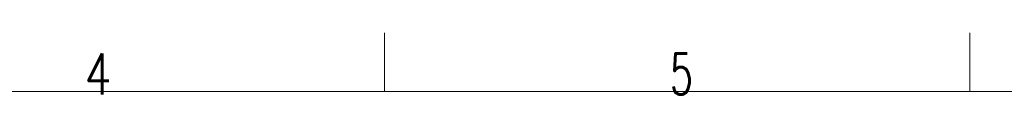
# Model space of a CAD drawing. Header units: inches. Extents: x 0 to 23760, y -13 to 16800.
# Tile 122 of 209: x 6634 to 9998, y 16587 to 16800. Entities that reach past the tile are written whole.
import ezdxf

# ---------------------------------------------------------------- set-up
doc = ezdxf.new("R2010")
doc.units = ezdxf.units.IN
doc.layers.add('210', color=7, linetype='Continuous', true_color=0xffffff)
doc.styles.add('latin_extended', font='simplex.shx')

msp = doc.modelspace()

# ---------------------------------------------------------------- linework, layer by layer
at = {"layer": '210', "color": 7, "linetype": 'Continuous', "lineweight": 18}
for p, q in [((7880, 16600), (7880, 16800)), ((9880, 16600), (9880, 16800)), ((200, 16600), (23560, 16600))]:
    msp.add_line(p, q, dxfattribs=at)

# ---------------------------------------------------------------- texts
at = {"layer": '210', "color": 211, "linetype": 'Continuous', "lineweight": 18, "char_height": 140, "attachment_point": 7, "line_spacing_factor": 0.963855, "style": 'latin_extended'}
for s, insert in [('\\W0.7656;4', (6855.328, 16589.303)), ('\\W0.6563;5', (8855.328, 16589.303))]:
    msp.add_mtext(s, dxfattribs=dict(at, insert=insert))

doc.saveas('drawing.dxf')
